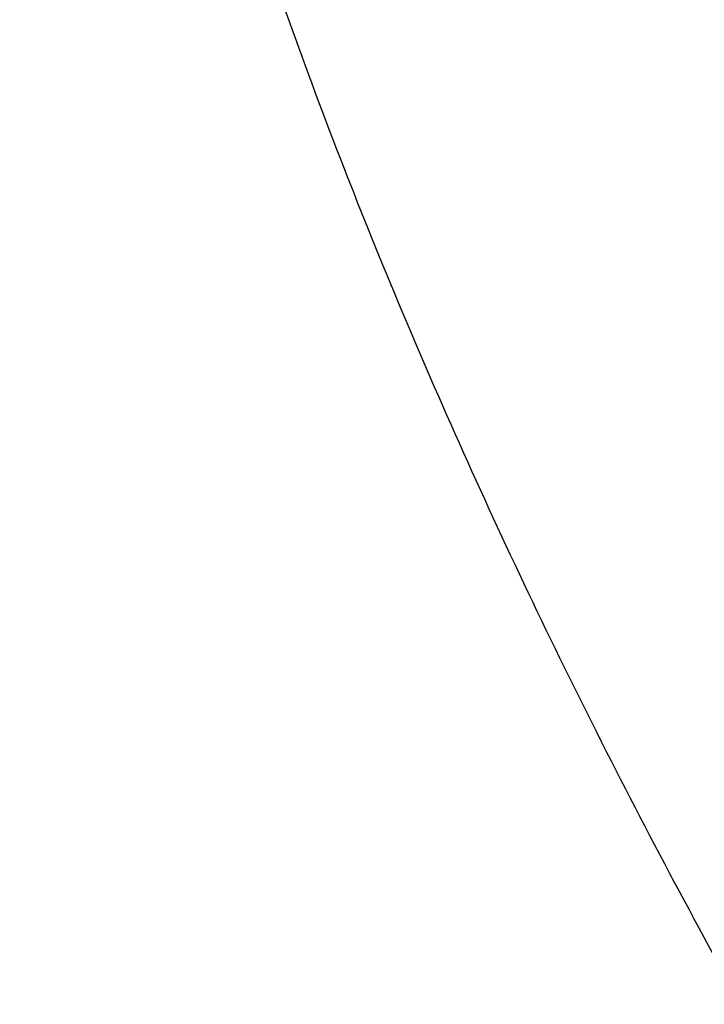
# Model space of a CAD drawing. Header units: millimetres. Extents: x 8 to 541, y 12 to 744.
# Tile 81 of 256: x 457.594 to 457.731, y 239.029 to 239.227. Entities that reach past the tile are written whole.
import ezdxf

# ---------------------------------------------------------------- set-up
doc = ezdxf.new("R2010")
doc.units = ezdxf.units.MM

msp = doc.modelspace()

# ---------------------------------------------------------------- linework, layer by layer
at = {"color": 7, "linetype": 'Continuous', "lineweight": 30}
msp.add_open_spline([(457.71958, 239.90012), (457.71891, 239.89931), (457.70792, 239.88604), (457.68965, 239.85815), (457.66522, 239.81674), (457.64468, 239.77357), (457.62756, 239.72921), (457.61397, 239.6838), (457.60381, 239.63753), (457.59705, 239.59052), (457.59362, 239.5428), (457.59349, 239.49432), (457.59668, 239.44492), (457.60325, 239.39431), (457.61338, 239.34214), (457.62735, 239.288), (457.64544, 239.23168), (457.66784, 239.17334), (457.69438, 239.11374), (457.72451, 239.05398), (457.7575, 238.99506), (457.79278, 238.93746), (457.83, 238.88123), (457.86897, 238.8263), (457.90957, 238.77256), (457.95171, 238.71994), (457.9953, 238.6684), (458.04026, 238.61795), (458.08652, 238.56861), (458.13398, 238.52044), (458.18256, 238.47351), (458.23219, 238.4279), (458.28278, 238.3837), (458.3343, 238.34099), (458.38673, 238.29986), (458.44008, 238.26038), (458.49441, 238.22264), (458.54987, 238.18672), (458.60663, 238.15271), (458.66498, 238.12077), (458.72523, 238.09112), (458.78762, 238.06419), (458.84905, 238.04172), (458.90808, 238.02411), (458.96315, 238.01126), (459.01626, 238.00237), (459.06766, 237.99719), (459.11767, 237.99552), (459.16651, 237.99727), (459.21432, 238.00238), (459.26111, 238.01085), (459.30681, 238.02266), (459.35287, 238.03837), (459.39888, 238.05824), (459.44401, 238.08282), (459.47852, 238.10467), (459.49696, 238.11946), (459.50217, 238.12363)], degree=3, knots=[0, 0, 0, 0, 0.000991, 0.016213, 0.031365, 0.046485, 0.061617, 0.07681, 0.092123, 0.107627, 0.123409, 0.139578, 0.15627, 0.173647, 0.191894, 0.211194, 0.231663, 0.25324, 0.275575, 0.298036, 0.320135, 0.341726, 0.362821, 0.38349, 0.403814, 0.423869, 0.443719, 0.463421, 0.483026, 0.502578, 0.522121, 0.541686, 0.561313, 0.581047, 0.600936, 0.621039, 0.641423, 0.662166, 0.683362, 0.705118, 0.727538, 0.750674, 0.774412, 0.79507, 0.814602, 0.833047, 0.850571, 0.867362, 0.883583, 0.899367, 0.914818, 0.930015, 0.94502, 0.961514, 0.977747, 0.993716, 1, 1, 1, 1], dxfattribs=at)

doc.saveas('drawing.dxf')
